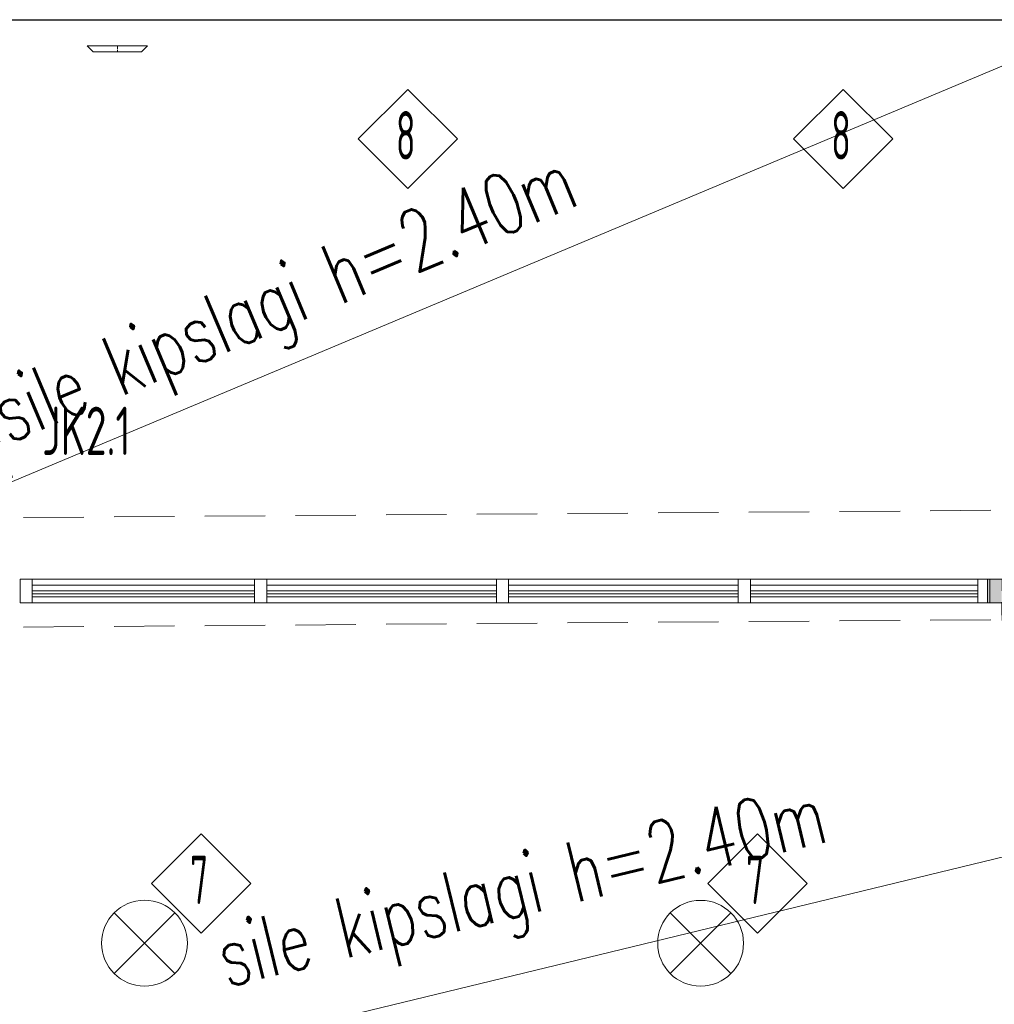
# Model space of a CAD drawing. Header units: millimetres. Extents: x 367838 to 434948, y 130860 to 160560.
# Tile 8 of 13: x 403331 to 407361, y 141030 to 145104. Entities that reach past the tile are written whole.
import ezdxf
from ezdxf.enums import TextEntityAlignment as Align

# ---------------------------------------------------------------- set-up
doc = ezdxf.new("R2010")
doc.units = ezdxf.units.MM
doc.linetypes.add('CenterLine', pattern=[17.2, 13, -2, 0.2, -2])
doc.linetypes.add('DASHED', pattern=[0.75, 0.5, -0.25])
doc.layers.get('0').update_dxf_attribs({"lineweight": 18})
doc.layers.get('Defpoints').update_dxf_attribs({"lineweight": 18})
for name, color, linetype, lineweight in [('0 kilp', 1, 'Continuous', 20), ('0 valgus', 5, 'Continuous', 20), ('0_Avatäited_Klaasitud-uks', 124, 'Continuous', 13), ('AVATÄIDE', 95, 'Continuous', 13), ('RIPPLAE KÕRGUS', 5, 'Continuous', 30), ('TALAD', 7, 'DASHED', 15)]:
    doc.layers.add(name, color=color, linetype=linetype, lineweight=lineweight)
doc.layers.add('DUCT-V-2-DEVICE-', color=7, linetype='Continuous')
doc.layers.add('SEINAD', color=7, linetype='Continuous')
doc.styles.add('2.5_RomanS', font='romans.shx', dxfattribs={"width": 0.7, "height": 2.5})
doc.styles.add('ELEKTER', font='isocp.shx', dxfattribs={"height": 200})

# ---------------------------------------------------------------- blocks, each defined once
blk = doc.blocks.new('A$C666145C2')
at = {"layer": 'AVATÄIDE'}
blk.add_arc((97.6, 57.5), 843.4, 0, 90.4621, dxfattribs=at)
for points in [[(93.5, 957.5), (93.5, 900.9), (0, 957.5), (0, 900.9)], [(46.7, 900.9), (46.7, 890.7), (0, 900.9), (0, 890.7)], [(97, 58.7), (941, 57.5), (97, 104.1), (940.4, 104.1)], [(47.3, 56.6), (47.3, 66.8), (0.5, 56.6), (0.5, 66.8)], [(94, 0), (94, 56.6), (0.5, 0), (0.5, 56.6)]]:
    blk.add_solid(points, dxfattribs=at)
blk = doc.blocks.new('ET1784')
blk.add_line((-175, 125), (175, 250))
blk.add_solid([(-175, 125), (175, 125), (-175, 50), (175, 50)])
at = {"layer": 'Defpoints'}
blk.add_point((0, 50), dxfattribs=at)
at = {"style": 'ELEKTER'}
for tag, p in [('TÄHIS', (225, 450)), ('RAAM', (225, 450)), ('KÕRGUS', (-415, 175))]:
    blk.add_attdef(tag, text='', height=125, dxfattribs=at).set_placement(p, align=Align.MIDDLE)
blk = doc.blocks.new('ET1513')
for p, q in [((-125.5, -125.5), (125.5, 125.5)), ((125.5, -125.5), (-125.5, 125.5))]:
    blk.add_line(p, q)
blk.add_circle((0, 0), 177.5)
at = {"layer": 'Defpoints'}
blk.add_point((-0.5, -0.5), dxfattribs=at)
at = {"style": 'ELEKTER'}
for tag, p in [('TÄHIS', (194.5, 364.5)), ('RAAM', (194.5, 364.5)), ('KÕRGUS', (-410.5, 204.5))]:
    blk.add_attdef(tag, text='', height=125, dxfattribs=at).set_placement(p, align=Align.MIDDLE)
blk = doc.blocks.new('*U25')
at = {"layer": 'DUCT-V-2-DEVICE-', "color": 1, "linetype": 'Continuous', "lineweight": 9}
for p, q in [((1718852.2, -12090.3, 3000), (1718877.2, -12115.3, 3000)), ((1719102.2, -12090.3, 3000), (1719077.2, -12115.3, 3000))]:
    blk.add_line(p, q, dxfattribs=at)
at = {"layer": 'DUCT-V-2-DEVICE-', "color": 7, "linetype": 'CenterLine', "lineweight": 9}
blk.add_line((1718977.2, -12090.3, 3000), (1718977.2, -12115.3, 3000), dxfattribs=at)
at = {"layer": 'DUCT-V-2-DEVICE-', "color": 1, "linetype": 'Continuous', "lineweight": 9, "extrusion": (0, -1, 0)}
for centre, major_axis in [((1718977.2, -12090.3, 3000), (125, 0)), ((1718977.2, -12115.3, 3000), (100, 0))]:
    blk.add_ellipse(centre, major_axis=major_axis, ratio=1, start_param=0, end_param=3.141593, dxfattribs=at)

msp = doc.modelspace()

# ---------------------------------------------------------------- linework, layer by layer
at = {"layer": '0 valgus', "color": 1}
for points in [[(404936.9, 144815.4), (404731.4, 144610), (404936.9, 144404.6), (405142.3, 144610)], [(406736.9, 144815.4), (406531.4, 144610), (406736.9, 144404.6), (406942.3, 144610)], [(404082.4, 141735.5), (403876.9, 141530.1), (404082.4, 141324.7), (404287.8, 141530.1)], [(406381.8, 141735), (406176.4, 141529.6), (406381.8, 141324.1), (406587.3, 141529.6)]]:
    msp.add_lwpolyline(points, close=True, dxfattribs=at)
at = {"layer": '0_Avatäited_Klaasitud-uks'}
for points in [[(403332.9, 142691.4), (408332.8, 142691.4), (408332.8, 142789), (403332.9, 142789)], [(403382.8, 142691.4), (403332.9, 142691.4), (403332.9, 142789), (403382.8, 142789)], [(404352.8, 142691.4), (404302.9, 142691.4), (404302.9, 142789), (404352.8, 142789)], [(405352.9, 142691.4), (405303, 142691.4), (405303, 142789), (405352.9, 142789)], [(406352.9, 142691.4), (406303, 142691.4), (406303, 142789), (406352.9, 142789)], [(407332.8, 142691.4), (407292.9, 142691.4), (407292.9, 142789), (407332.8, 142789)], [(407342.8, 142691.4), (407292.9, 142691.4), (407292.9, 142789), (407342.8, 142789)]]:
    msp.add_lwpolyline(points, close=True, dxfattribs=at)
at = {"layer": 'AVATÄIDE'}
for p, q in [((403382.7, 142740.2), (404302.9, 142740.2)), ((404352.8, 142740.2), (405303, 142740.2)), ((405352.9, 142740.2), (406303, 142740.2)), ((406352.9, 142740.2), (407292.9, 142740.2)), ((403382.7, 142728.7), (404302.9, 142728.7)), ((404352.8, 142728.7), (405303, 142728.7)), ((405352.9, 142728.7), (406303, 142728.7)), ((406352.9, 142728.7), (407292.9, 142728.7))]:
    msp.add_line(p, q, dxfattribs=at)
for points in [[(404302.9, 142764.1), (403382.8, 142764.1)], [(405303, 142764.1), (404352.8, 142764.1)], [(406303, 142764.1), (405352.9, 142764.1)], [(406352.9, 142716.4), (407292.9, 142716.4), (407292.9, 142764.1), (406352.9, 142764.1)], [(403382.8, 142716.4), (404302.9, 142716.4)], [(404352.8, 142716.4), (405303, 142716.4)], [(405352.9, 142716.4), (406303, 142716.4)]]:
    msp.add_lwpolyline(points, dxfattribs=at)
at = {"layer": 'RIPPLAE KÕRGUS', "lineweight": 20}
for p, q in [((403081.1, 143100.1), (407848.4, 145103.5)), ((400246.8, 139906.9), (412189.2, 142801.7))]:
    msp.add_line(p, q, dxfattribs=at)
at = {"layer": 'SEINAD'}
msp.add_lwpolyline([(378310.4, 145103.5), (434247.9, 145103.5), (434247.9, 137637.7), (378310.4, 137637.7)], close=True, dxfattribs=at)
msp.add_lwpolyline([(378310.4, 145103.5), (434247.9, 145103.5), (434247.9, 137637.7), (378310.4, 137637.7)], close=True, dxfattribs=at)
at = {"layer": 'TALAD', "ltscale": 500}
for p, q in [((403346.7, 143043.4), (409590.1, 143090.8)), ((403346.7, 142590.8), (409352.5, 142636.4))]:
    msp.add_line(p, q, dxfattribs=at)

# ---------------------------------------------------------------- block references
at = {"layer": '0 kilp'}
ref = msp.add_blockref('ET1784', (403051.8, 143384.4), dxfattribs=dict(at, rotation=270))
ref.add_attrib('TÄHIS', 'JK2.1', dxfattribs={"layer": '0', "height": 200, "style": 'ELEKTER', "width": 0.7}).set_placement((403607.4, 143402.9), align=Align.MIDDLE)
at = {"layer": '0 valgus'}
for p in [(403847.6, 141283.2), (406147.1, 141282.7)]:
    msp.add_blockref('ET1513', p, dxfattribs=at)
at = {"layer": 'AVATÄIDE', "linetype": 'Continuous', "xscale": -1.044365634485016, "yscale": 1.044365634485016, "zscale": 1.044365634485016, "rotation": 90.03018427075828}
msp.add_blockref('A$C666145C2', (408332.8, 142789.6), dxfattribs=at)
at = {"layer": 'DUCT-V-2-DEVICE-'}
msp.add_blockref('*U25', (-1315241.9, 157085.2), dxfattribs=at)

# ---------------------------------------------------------------- texts
at = {"layer": '0 valgus', "color": 1, "style": 'ELEKTER', "width": 0.6}
for s, p in [('8', (404927.7, 144525)), ('8', (406727.7, 144525)), ('7', (404073.2, 141445.1)), ('7', (406372.6, 141444.6))]:
    msp.add_text(s, height=200, dxfattribs=at).set_placement(p, align=Align.CENTER)
at = {"layer": 'RIPPLAE KÕRGUS', "lineweight": 20, "char_height": 250, "attachment_point": 1, "style": '2.5_RomanS'}
for insert, rotation in [((403187.2, 143579.1), 22.7401), ((404126, 141343), 13.6025)]:
    msp.add_mtext_dynamic_manual_height_columns('sile kipslagi h=2.40m', width=4972.65, gutter_width=12.5, heights=[0], dxfattribs=dict(at, insert=insert, rotation=rotation))

doc.saveas('drawing.dxf')
